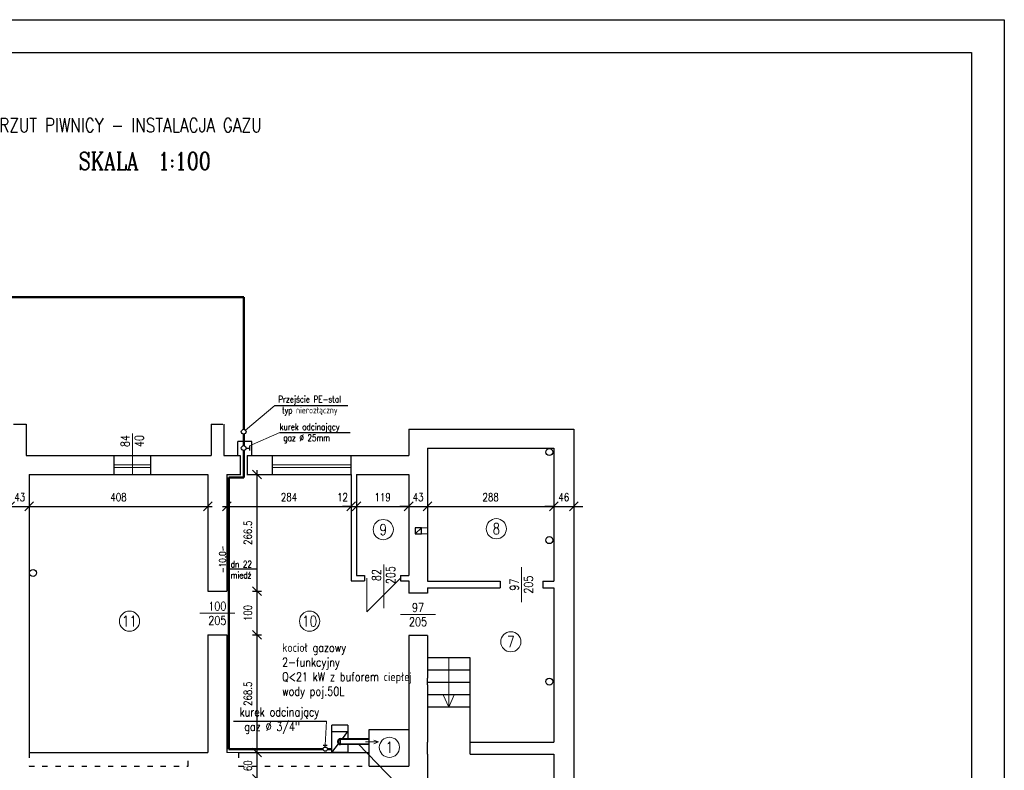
# Model space of a CAD drawing. Header units: centimetres. Extents: x 16800 to 40740, y -5708 to 2993.
# Tile 34 of 34: x 38494 to 40740, y -1695 to 19. Entities that reach past the tile are written whole.
import ezdxf
from ezdxf.enums import TextEntityAlignment as Align

# ---------------------------------------------------------------- set-up
doc = ezdxf.new("R2010")
doc.units = ezdxf.units.CM
doc.header["$MEASUREMENT"] = 0
doc.linetypes.add('ACAD_ISO03W100', pattern=[30, 12, -18])
doc.layers.get('defpoints').update_dxf_attribs({"color": 6})
for name, color, linetype, lineweight in [('linia pomocnicza', 7, 'Continuous', 18), ('linia widokowa', 8, 'Continuous', 25), ('opisy', 7, 'Continuous', 18), ('wymiary', 7, 'Continuous', 18)]:
    doc.layers.add(name, color=color, linetype=linetype, lineweight=lineweight)
doc.layers.add('TEXT', color=7, linetype='Continuous')
doc.styles.get("Standard").update_dxf_attribs({"font": 'romanc.shx', "width": 0.8})
doc.dimstyles.new('OLO', dxfattribs={"dimtxt": 18, "dimasz": 20, "dimexe": 10, "dimexo": 10, "dimgap": 12, "dimtad": 1, "dimdec": 1, "dimdsep": 46, "dimtxsty": 'Standard', "dimblk1": 'OBLIQUE', "dimblk2": 'OBLIQUE', "dimsah": 1, "dimcen": 2.5, "dimdle": 10, "dimclrd": 1, "dimclre": 1, "dimclrt": 1, "dimadec": 0, "dimazin": 0, "dimtfac": 1, "dimtdec": 1, "dimtix": 1, "dimtmove": 2, "dimatfit": 3, "dimldrblk": 'OBLIQUE', "dimfxl": 0, "dimtolj": 1, "dimarcsym": 0})

# ---------------------------------------------------------------- blocks, each defined once
blk = doc.blocks.new('_OBLIQUE')
at = {"color": 0, "linetype": 'ByBlock'}
blk.add_line((-0.5, -0.5), (0.5, 0.5), dxfattribs=at)
blk = doc.blocks.new('*D1985')
at = {"layer": 'defpoints', "color": 0}
for p in [(38472.3, -1092.4), (38515.3, -1092.4), (38515.3, -1092.4)]:
    blk.add_point(p, dxfattribs=at)
at = {"layer": 'wymiary', "color": 1, "lineweight": -2}
for p, q in [((38472.3, -1092.4), (38452.3, -1092.4)), ((38462.3, -1092.4), (38525.3, -1092.4)), ((38472.3, -1082.4), (38472.3, -1082.4)), ((38515.3, -1082.4), (38515.3, -1082.4)), ((38515.3, -1092.4), (38535.3, -1092.4))]:
    blk.add_line(p, q, dxfattribs=at)
at = {"layer": 'wymiary', "color": 1, "linetype": 'ByBlock', "lineweight": -2, "xscale": 20, "yscale": 20, "zscale": 20}
blk.add_blockref('_OBLIQUE', (38472.3, -1092.4), dxfattribs=at)
at = {"layer": 'wymiary', "color": 1, "linetype": 'ByBlock', "lineweight": -2, "xscale": 20, "yscale": 20, "zscale": 20, "rotation": 180}
blk.add_blockref('_OBLIQUE', (38515.3, -1092.4), dxfattribs=at)
at = {"layer": 'wymiary', "color": 1, "insert": (38493.8, -1071.4), "char_height": 18, "attachment_point": 5}
blk.add_mtext('\\A1;43', dxfattribs=at)
blk = doc.blocks.new('*D1986')
at = {"layer": 'defpoints', "color": 0}
for p in [(38515.3, -1092.4), (38923.3, -1092.4), (38923.3, -1092.4)]:
    blk.add_point(p, dxfattribs=at)
at = {"layer": 'wymiary', "color": 1, "lineweight": -2}
for p, q in [((38505.3, -1092.4), (38933.3, -1092.4)), ((38515.3, -1082.4), (38515.3, -1082.4)), ((38923.3, -1082.4), (38923.3, -1082.4))]:
    blk.add_line(p, q, dxfattribs=at)
at = {"layer": 'wymiary', "color": 1, "linetype": 'ByBlock', "lineweight": -2, "xscale": 20, "yscale": 20, "zscale": 20, "rotation": 180}
blk.add_blockref('_OBLIQUE', (38515.3, -1092.4), dxfattribs=at)
at = {"layer": 'wymiary', "color": 1, "linetype": 'ByBlock', "lineweight": -2, "xscale": 20, "yscale": 20, "zscale": 20}
blk.add_blockref('_OBLIQUE', (38923.3, -1092.4), dxfattribs=at)
at = {"layer": 'wymiary', "color": 1, "insert": (38719.3, -1071.4), "char_height": 18, "attachment_point": 5}
blk.add_mtext('\\A1;408', dxfattribs=at)
blk = doc.blocks.new('*D1988')
at = {"layer": 'defpoints', "color": 0}
for p in [(38966.3, -1092.4), (39250.3, -1092.4), (39250.3, -1092.4)]:
    blk.add_point(p, dxfattribs=at)
at = {"layer": 'wymiary', "color": 1, "lineweight": -2}
for p, q in [((38956.3, -1092.4), (39260.3, -1092.4)), ((38966.3, -1082.4), (38966.3, -1082.4)), ((39250.3, -1082.4), (39250.3, -1082.4))]:
    blk.add_line(p, q, dxfattribs=at)
at = {"layer": 'wymiary', "color": 1, "linetype": 'ByBlock', "lineweight": -2, "xscale": 20, "yscale": 20, "zscale": 20, "rotation": 180}
blk.add_blockref('_OBLIQUE', (38966.3, -1092.4), dxfattribs=at)
at = {"layer": 'wymiary', "color": 1, "linetype": 'ByBlock', "lineweight": -2, "xscale": 20, "yscale": 20, "zscale": 20}
blk.add_blockref('_OBLIQUE', (39250.3, -1092.4), dxfattribs=at)
at = {"layer": 'wymiary', "color": 1, "insert": (39108.3, -1071.4), "char_height": 18, "attachment_point": 5}
blk.add_mtext('\\A1;284', dxfattribs=at)
blk = doc.blocks.new('*D1989')
at = {"layer": 'defpoints', "color": 0}
for p in [(39250.3, -1092.4), (39262.3, -1092.4), (39262.3, -1092.4)]:
    blk.add_point(p, dxfattribs=at)
at = {"layer": 'wymiary', "color": 1, "lineweight": -2}
for p, q in [((39250.3, -1092.4), (39230.3, -1092.4)), ((39240.3, -1092.4), (39272.3, -1092.4)), ((39250.3, -1082.4), (39250.3, -1082.4)), ((39262.3, -1082.4), (39262.3, -1082.4)), ((39262.3, -1092.4), (39282.3, -1092.4))]:
    blk.add_line(p, q, dxfattribs=at)
at = {"layer": 'wymiary', "color": 1, "linetype": 'ByBlock', "lineweight": -2, "xscale": 20, "yscale": 20, "zscale": 20}
blk.add_blockref('_OBLIQUE', (39250.3, -1092.4), dxfattribs=at)
at = {"layer": 'wymiary', "color": 1, "linetype": 'ByBlock', "lineweight": -2, "xscale": 20, "yscale": 20, "zscale": 20, "rotation": 180}
blk.add_blockref('_OBLIQUE', (39262.3, -1092.4), dxfattribs=at)
at = {"layer": 'wymiary', "color": 1, "insert": (39230.3, -1071.4), "char_height": 18, "attachment_point": 5}
blk.add_mtext('\\A1;12', dxfattribs=at)
blk = doc.blocks.new('*D1990')
at = {"layer": 'defpoints', "color": 0}
for p in [(39262.3, -1092.4), (39381.3, -1092.4), (39381.3, -1092.4)]:
    blk.add_point(p, dxfattribs=at)
at = {"layer": 'wymiary', "color": 1, "lineweight": -2}
for p, q in [((39252.3, -1092.4), (39391.3, -1092.4)), ((39262.3, -1082.4), (39262.3, -1082.4)), ((39381.3, -1082.4), (39381.3, -1082.4))]:
    blk.add_line(p, q, dxfattribs=at)
at = {"layer": 'wymiary', "color": 1, "linetype": 'ByBlock', "lineweight": -2, "xscale": 20, "yscale": 20, "zscale": 20, "rotation": 180}
blk.add_blockref('_OBLIQUE', (39262.3, -1092.4), dxfattribs=at)
at = {"layer": 'wymiary', "color": 1, "linetype": 'ByBlock', "lineweight": -2, "xscale": 20, "yscale": 20, "zscale": 20}
blk.add_blockref('_OBLIQUE', (39381.3, -1092.4), dxfattribs=at)
at = {"layer": 'wymiary', "color": 1, "insert": (39321.8, -1071.4), "char_height": 18, "attachment_point": 5}
blk.add_mtext('\\A1;119', dxfattribs=at)
blk = doc.blocks.new('*D1991')
at = {"layer": 'defpoints', "color": 0}
for p in [(39381.3, -1092.4), (39424.3, -1092.4), (39424.3, -1092.4)]:
    blk.add_point(p, dxfattribs=at)
at = {"layer": 'wymiary', "color": 1, "lineweight": -2}
for p, q in [((39381.3, -1092.4), (39361.3, -1092.4)), ((39371.3, -1092.4), (39434.3, -1092.4)), ((39381.3, -1082.4), (39381.3, -1082.4)), ((39424.3, -1082.4), (39424.3, -1082.4)), ((39424.3, -1092.4), (39444.3, -1092.4))]:
    blk.add_line(p, q, dxfattribs=at)
at = {"layer": 'wymiary', "color": 1, "linetype": 'ByBlock', "lineweight": -2, "xscale": 20, "yscale": 20, "zscale": 20}
blk.add_blockref('_OBLIQUE', (39381.3, -1092.4), dxfattribs=at)
at = {"layer": 'wymiary', "color": 1, "linetype": 'ByBlock', "lineweight": -2, "xscale": 20, "yscale": 20, "zscale": 20, "rotation": 180}
blk.add_blockref('_OBLIQUE', (39424.3, -1092.4), dxfattribs=at)
at = {"layer": 'wymiary', "color": 1, "insert": (39402.8, -1071.4), "char_height": 18, "attachment_point": 5}
blk.add_mtext('\\A1;43', dxfattribs=at)
blk = doc.blocks.new('*D1992')
at = {"layer": 'defpoints', "color": 0}
for p in [(39424.3, -1092.4), (39712.3, -1092.4), (39712.3, -1092.4)]:
    blk.add_point(p, dxfattribs=at)
at = {"layer": 'wymiary', "color": 1, "lineweight": -2}
for p, q in [((39414.3, -1092.4), (39722.3, -1092.4)), ((39424.3, -1082.4), (39424.3, -1082.4)), ((39712.3, -1082.4), (39712.3, -1082.4))]:
    blk.add_line(p, q, dxfattribs=at)
at = {"layer": 'wymiary', "color": 1, "linetype": 'ByBlock', "lineweight": -2, "xscale": 20, "yscale": 20, "zscale": 20, "rotation": 180}
blk.add_blockref('_OBLIQUE', (39424.3, -1092.4), dxfattribs=at)
at = {"layer": 'wymiary', "color": 1, "linetype": 'ByBlock', "lineweight": -2, "xscale": 20, "yscale": 20, "zscale": 20}
blk.add_blockref('_OBLIQUE', (39712.3, -1092.4), dxfattribs=at)
at = {"layer": 'wymiary', "color": 1, "insert": (39568.3, -1071.4), "char_height": 18, "attachment_point": 5}
blk.add_mtext('\\A1;288', dxfattribs=at)
blk = doc.blocks.new('*D1993')
at = {"layer": 'defpoints', "color": 0}
for p in [(39712.3, -1092.4), (39758.3, -1092.4), (39758.3, -1092.4)]:
    blk.add_point(p, dxfattribs=at)
at = {"layer": 'wymiary', "color": 1, "lineweight": -2}
for p, q in [((39712.3, -1092.4), (39692.3, -1092.4)), ((39702.3, -1092.4), (39768.3, -1092.4)), ((39712.3, -1082.4), (39712.3, -1082.4)), ((39758.3, -1082.4), (39758.3, -1082.4)), ((39758.3, -1092.4), (39778.3, -1092.4))]:
    blk.add_line(p, q, dxfattribs=at)
at = {"layer": 'wymiary', "color": 1, "linetype": 'ByBlock', "lineweight": -2, "xscale": 20, "yscale": 20, "zscale": 20}
blk.add_blockref('_OBLIQUE', (39712.3, -1092.4), dxfattribs=at)
at = {"layer": 'wymiary', "color": 1, "linetype": 'ByBlock', "lineweight": -2, "xscale": 20, "yscale": 20, "zscale": 20, "rotation": 180}
blk.add_blockref('_OBLIQUE', (39758.3, -1092.4), dxfattribs=at)
at = {"layer": 'wymiary', "color": 1, "insert": (39735.3, -1071.4), "char_height": 18, "attachment_point": 5}
blk.add_mtext('\\A1;46', dxfattribs=at)
blk = doc.blocks.new('*D2022')
at = {"layer": 'defpoints', "color": 0}
for p in [(39035.3, -1654.4), (39035.3, -1654.4), (39035.3, -1714.4)]:
    blk.add_point(p, dxfattribs=at)
at = {"layer": 'wymiary', "color": 1, "lineweight": -2}
for p, q in [((39025.3, -1654.4), (39025.3, -1654.4)), ((39035.3, -1724.4), (39035.3, -1644.4)), ((39025.3, -1714.4), (39025.3, -1714.4))]:
    blk.add_line(p, q, dxfattribs=at)
at = {"layer": 'wymiary', "color": 1, "linetype": 'ByBlock', "lineweight": -2, "xscale": 20, "yscale": 20, "zscale": 20}
for p, rotation in [((39035.3, -1654.4), 90), ((39035.3, -1714.4), 270)]:
    blk.add_blockref('_OBLIQUE', p, dxfattribs=dict(at, rotation=rotation))
at = {"layer": 'wymiary', "color": 1, "insert": (39014.3, -1684.4), "char_height": 18, "attachment_point": 5, "rotation": 90}
blk.add_mtext('\\A1;60', dxfattribs=at)
blk = doc.blocks.new('*D2023')
at = {"layer": 'defpoints', "color": 0}
for p in [(38966.3, -1385.9), (39035.3, -1385.9), (39035.3, -1654.4)]:
    blk.add_point(p, dxfattribs=at)
at = {"layer": 'wymiary', "color": 1, "lineweight": -2}
for p, q in [((39025.3, -1385.9), (39045.3, -1385.9)), ((39035.3, -1664.4), (39035.3, -1375.9)), ((39025.3, -1654.4), (39025.3, -1654.4))]:
    blk.add_line(p, q, dxfattribs=at)
at = {"layer": 'wymiary', "color": 1, "linetype": 'ByBlock', "lineweight": -2, "xscale": 20, "yscale": 20, "zscale": 20}
for p, rotation in [((39035.3, -1385.9), 90), ((39035.3, -1654.4), 270)]:
    blk.add_blockref('_OBLIQUE', p, dxfattribs=dict(at, rotation=rotation))
at = {"layer": 'wymiary', "color": 1, "insert": (39014.3, -1520.2), "char_height": 18, "attachment_point": 5, "rotation": 90}
blk.add_mtext('\\A1;268.5', dxfattribs=at)
blk = doc.blocks.new('*D2024')
at = {"layer": 'defpoints', "color": 0}
for p in [(38966.3, -1285.9), (39035.3, -1285.9), (38966.3, -1385.9)]:
    blk.add_point(p, dxfattribs=at)
at = {"layer": 'wymiary', "color": 1, "lineweight": -2}
for p, q in [((39035.3, -1395.9), (39035.3, -1275.9)), ((39025.3, -1285.9), (39045.3, -1285.9)), ((39025.3, -1385.9), (39045.3, -1385.9))]:
    blk.add_line(p, q, dxfattribs=at)
at = {"layer": 'wymiary', "color": 1, "linetype": 'ByBlock', "lineweight": -2, "xscale": 20, "yscale": 20, "zscale": 20}
for p, rotation in [((39035.3, -1285.9), 90), ((39035.3, -1385.9), 270)]:
    blk.add_blockref('_OBLIQUE', p, dxfattribs=dict(at, rotation=rotation))
at = {"layer": 'wymiary', "color": 1, "insert": (39014.3, -1335.9), "char_height": 18, "attachment_point": 5, "rotation": 90}
blk.add_mtext('\\A1;100', dxfattribs=at)
blk = doc.blocks.new('*D2025')
at = {"layer": 'defpoints', "color": 0}
for p in [(39035.3, -1019.4), (39035.3, -1019.4), (38966.3, -1285.9)]:
    blk.add_point(p, dxfattribs=at)
at = {"layer": 'wymiary', "color": 1, "lineweight": -2}
for p, q in [((39035.3, -1295.9), (39035.3, -1009.4)), ((39045.3, -1019.4), (39045.3, -1019.4)), ((39025.3, -1285.9), (39045.3, -1285.9))]:
    blk.add_line(p, q, dxfattribs=at)
at = {"layer": 'wymiary', "color": 1, "linetype": 'ByBlock', "lineweight": -2, "xscale": 20, "yscale": 20, "zscale": 20}
for p, rotation in [((39035.3, -1019.4), 90), ((39035.3, -1285.9), 270)]:
    blk.add_blockref('_OBLIQUE', p, dxfattribs=dict(at, rotation=rotation))
at = {"layer": 'wymiary', "color": 1, "insert": (39014.3, -1152.7), "char_height": 18, "attachment_point": 5, "rotation": 90}
blk.add_mtext('\\A1;266.5', dxfattribs=at)

msp = doc.modelspace()

# ---------------------------------------------------------------- linework, layer by layer
at = {"color": 30, "lineweight": 50, "ltscale": 50}
for p, q in [((39005, -614.876), (37178.434, -614.876)), ((39005, -916.497), (39005, -614.876)), ((39004.927, -927.517), (39004.927, -953.792)), ((39005, -1026.235), (39005, -964.811)), ((38971.233, -1026.235), (38996.463, -1026.235)), ((38971.233, -1026.235), (38971.233, -1646.511)), ((38996.463, -1026.235), (39005, -1026.235)), ((38971.233, -1646.511), (39186.062, -1646.511)), ((39195.81, -1646.511), (39205.62, -1646.511))]:
    msp.add_line(p, q, dxfattribs=at)
at = {"linetype": 'ByBlock', "ltscale": 50}
for p, q in [((39076.2, -861.959), (39242.172, -861.959)), ((39087.58, -924.029), (39248.058, -924.029)), ((38991.273, -976.441), (38991.273, -944.533)), ((39018.211, -953.984), (39018.211, -964.62)), ((39023.483, -976.441), (39023.483, -944.533)), ((39034.224, -1235.813), (38972.099, -1235.813)), ((39186.285, -1637.29), (39195.588, -1637.29)), ((39190.936, -1641.75), (39190.936, -1637.29)), ((39291.308, -1622.811), (39225.766, -1622.811)), ((39291.308, -1635.827), (39225.766, -1635.827))]:
    msp.add_line(p, q, dxfattribs=at)
at = {"color": 0, "linetype": 'ByBlock', "ltscale": 50}
for p, q in [((39023.483, -944.533), (38991.273, -944.533)), ((39010.436, -959.302), (39018.211, -959.302)), ((39225.766, -1635.827), (39225.766, -1622.811))]:
    msp.add_line(p, q, dxfattribs=at)
at = {"color": 0, "lineweight": 30, "ltscale": 50}
for p, q in [((38996.824, -976.175), (38996.824, -1021.175)), ((39012.824, -976.175), (39012.824, -1021.175))]:
    msp.add_line(p, q, dxfattribs=at)
at = {"color": 1, "linetype": 'ByBlock', "lineweight": 30, "ltscale": 50}
for p, q in [((39242.832, -1592.098), (39205.62, -1592.098)), ((39205.62, -1606.117), (39205.62, -1592.098)), ((39242.832, -1592.098), (39242.832, -1606.117)), ((39205.62, -1606.117), (39230.504, -1606.117)), ((39205.62, -1644.218), (39205.62, -1606.117)), ((39229.977, -1622.811), (39242.832, -1606.117)), ((39230.504, -1606.117), (39242.832, -1606.117)), ((39230.802, -1606.117), (39242.832, -1606.117)), ((39242.832, -1606.117), (39242.832, -1622.811)), ((39205.62, -1654.441), (39221.205, -1634.202)), ((39221.205, -1634.202), (39221.671, -1633.597)), ((39242.832, -1635.827), (39242.832, -1642.921)), ((39205.62, -1654.441), (39205.62, -1644.218)), ((39232.133, -1654.441), (39205.62, -1654.441)), ((39242.832, -1654.441), (39232.133, -1654.441)), ((39242.832, -1642.921), (39242.832, -1654.441))]:
    msp.add_line(p, q, dxfattribs=at)
at = {"linetype": 'ByBlock', "lineweight": 15, "ltscale": 50}
msp.add_line((39225.766, -1624.395), (39291.308, -1624.395), dxfattribs=at)
at = {"linetype": 'ByBlock', "lineweight": 18, "ltscale": 50}
msp.add_line((39225.766, -1634.395), (39291.308, -1634.395), dxfattribs=at)
at = {"color": 0, "ltscale": 50}
for centre, radius in [((39004.955, -922.007), 5.51), ((39004.927, -959.302), 5.51), ((39190.936, -1646.626), 4.875)]:
    msp.add_circle(centre, radius, dxfattribs=at)
at = {"linetype": 'ByBlock', "lineweight": 50, "ltscale": 50}
msp.add_arc((39226.655, -1629.319), 6.569, 97.784928, 262.215072, dxfattribs=at)
at = {"layer": 'defpoints'}
for p, q in [((36540.308, 18.559), (40740.308, 18.559)), ((36540.308, 18.559), (40740.308, 18.559)), ((40740.308, 18.559), (40740.308, -2951.441)), ((36615.308, -56.441), (40665.308, -56.441)), ((40665.308, -56.441), (40665.308, -2876.441))]:
    msp.add_line(p, q, dxfattribs=at)
at = {"layer": 'linia pomocnicza'}
for p, q in [((38751.308, -1019.441), (38751.308, -926.441)), ((38709.308, -997.941), (38793.308, -997.941)), ((38709.308, -1003.941), (38793.308, -1003.941)), ((39070.308, -997.941), (39250.308, -997.941)), ((39070.308, -1003.941), (39250.308, -1003.941)), ((39410.308, -1141.441), (39424.308, -1141.441)), ((39410.308, -1155.441), (39424.308, -1155.441)), ((39324.308, -1324.941), (39324.308, -1224.941)), ((39638.808, -1310.941), (39638.808, -1230.941)), ((39362.808, -1256.441), (39285.808, -1333.441)), ((39285.808, -1333.441), (39285.808, -1256.441)), ((38904.808, -1335.941), (38984.808, -1335.941)), ((39362.808, -1338.941), (39442.808, -1338.941)), ((39472.808, -1438.441), (39472.808, -1550.441)), ((39472.808, -1550.441), (39460.308, -1522.441)), ((39472.808, -1550.441), (39485.308, -1522.441)), ((39312.761, -1630.12), (39282.761, -1630.12)), ((39312.761, -1630.12), (39301.761, -1626.12)), ((39312.761, -1630.12), (39301.761, -1634.12)), ((38993.308, -1654.441), (38966.308, -1654.441))]:
    msp.add_line(p, q, dxfattribs=at)
for centre in [(39323.308, -1145.441), (39581.308, -1143.441), (38744.308, -1354.441), (39155.308, -1354.441), (39614.308, -1401.441), (39337.308, -1642.441)]:
    msp.add_circle(centre, 23, dxfattribs=at)
at = {"layer": 'linia widokowa'}
for p, q in [((38479.308, -904.441), (38508.308, -904.441)), ((38508.308, -904.441), (38508.308, -976.441)), ((38930.308, -904.441), (38930.308, -976.441)), ((38930.308, -904.441), (38957.308, -904.441)), ((38959.308, -904.441), (38959.308, -976.441)), ((39381.308, -916.441), (39381.308, -976.441)), ((39381.308, -916.441), (39758.308, -916.441)), ((39758.308, -916.441), (39758.308, -2190.441)), ((39424.308, -959.441), (39424.308, -1263.441)), ((39424.308, -959.441), (39712.308, -959.441)), ((39712.308, -959.441), (39712.308, -1263.441)), ((38508.308, -976.441), (38930.308, -976.441)), ((38709.308, -1019.441), (38709.308, -976.441)), ((38793.308, -1019.441), (38793.308, -976.441)), ((38959.308, -976.441), (38996.824, -976.441)), ((39012.824, -976.441), (39381.308, -976.441)), ((39070.308, -1019.441), (39070.308, -976.441)), ((39250.308, -1019.441), (39250.308, -976.441)), ((38515.308, -1019.441), (38923.308, -1019.441)), ((38515.308, -1019.441), (38515.308, -1654.441)), ((38923.308, -1019.441), (38923.308, -1285.941)), ((38966.308, -1019.441), (38996.824, -1019.441)), ((38966.308, -1019.441), (38966.308, -1285.941)), ((39012.824, -1019.441), (39250.308, -1019.441)), ((39250.308, -1019.441), (39250.308, -1262.441)), ((39262.308, -1019.441), (39381.308, -1019.441)), ((39262.308, -1019.441), (39262.308, -1250.441)), ((39381.308, -1019.441), (39381.308, -1250.441)), ((39396.308, -1155.441), (39410.308, -1141.441)), ((39262.308, -1250.441), (39280.808, -1250.441)), ((39280.808, -1250.441), (39280.808, -1262.441)), ((39362.808, -1250.441), (39381.308, -1250.441)), ((39362.808, -1250.441), (39362.808, -1262.441)), ((39250.308, -1262.441), (39280.808, -1262.441)), ((39362.808, -1262.441), (39381.308, -1262.441)), ((39381.308, -1262.441), (39381.308, -1290.441)), ((39424.308, -1263.441), (39590.308, -1263.441)), ((39424.308, -1278.441), (39424.308, -1290.441)), ((39424.308, -1278.441), (39590.308, -1278.441)), ((39590.308, -1263.441), (39590.308, -1278.441)), ((39687.308, -1263.441), (39687.308, -1278.441)), ((39687.308, -1263.441), (39712.308, -1263.441)), ((39687.308, -1278.441), (39712.308, -1278.441)), ((39712.308, -1278.441), (39712.308, -1630.441)), ((38923.308, -1285.941), (38966.308, -1285.941)), ((39424.308, -1290.441), (39381.308, -1290.441)), ((38923.308, -1385.941), (38923.308, -1654.441)), ((38923.308, -1385.941), (38966.308, -1385.941)), ((38966.308, -1385.941), (38966.308, -1654.441)), ((39381.308, -1387.441), (39381.308, -1685.441)), ((39424.308, -1387.441), (39381.308, -1387.441)), ((39424.308, -1387.441), (39424.308, -1484.441)), ((39521.308, -1438.441), (39424.308, -1438.441)), ((39521.308, -1630.441), (39521.308, -1438.441)), ((39521.308, -1466.441), (39424.308, -1466.441)), ((39424.308, -1499.441), (39424.308, -1484.441)), ((39521.308, -1494.441), (39424.308, -1494.441)), ((39424.308, -1499.441), (39424.308, -1630.441)), ((39521.308, -1522.441), (39424.308, -1522.441)), ((39521.308, -1550.441), (39424.308, -1550.441)), ((39291.308, -1685.441), (39291.308, -1601.441)), ((39291.308, -1601.441), (39381.308, -1601.441)), ((39424.308, -1658.441), (39424.308, -1630.441)), ((39521.308, -1630.441), (39712.308, -1630.441)), ((39521.308, -1658.441), (39521.308, -1630.441)), ((38515.308, -1654.441), (38923.308, -1654.441)), ((38993.308, -1654.441), (39291.308, -1654.441)), ((39424.308, -1658.441), (39424.308, -1714.441)), ((39521.308, -1658.441), (39712.308, -1658.441)), ((39712.308, -1658.441), (39712.308, -2147.441)), ((39291.308, -1685.441), (39381.308, -1685.441))]:
    msp.add_line(p, q, dxfattribs=at)
at = {"layer": 'linia widokowa', "linetype": 'ACAD_ISO03W100'}
for p, q in [((38515.308, -1654.441), (38515.308, -1685.441)), ((38878.308, -1685.441), (38878.308, -1654.441)), ((38993.308, -1654.441), (38993.308, -1685.441)), ((38515.308, -1685.441), (38878.308, -1685.441)), ((38993.308, -1685.441), (39291.308, -1685.441))]:
    msp.add_line(p, q, dxfattribs=at)
at = {"layer": 'linia widokowa'}
msp.add_lwpolyline([(39410.308, -1148.441), (39410.308, -1141.441), (39396.308, -1141.441), (39396.308, -1155.441), (39410.308, -1155.441), (39410.308, -1148.441)], dxfattribs=at)
for centre in [(39702.308, -968.441), (39702.308, -1169.441), (38524.308, -1244.441), (39702.308, -1492.442)]:
    msp.add_circle(centre, 8, dxfattribs=at)
at = {"layer": 'TEXT', "color": 0, "linetype": 'ByBlock', "ltscale": 50}
for p, q in [((38981.678, -1582.426), (39193.91, -1582.426)), ((39265.916, -1634.395), (39391.215, -1763.824))]:
    msp.add_line(p, q, dxfattribs=at)
at = {"layer": 'wymiary', "color": 0, "linetype": 'ByBlock', "ltscale": 50}
for p, q in [((39009.168, -918.456), (39076.2, -861.959)), ((39087.58, -924.029), (39018.211, -953.984)), ((39193.91, -1582.426), (39190.936, -1637.29))]:
    msp.add_line(p, q, dxfattribs=at)

# ---------------------------------------------------------------- texts
at = {"linetype": 'ByBlock', "ltscale": 50, "attachment_point": 1}
for s, insert, char_height in [('Przejście PE-stal\\P typ nierozłączny', (39083.82, -840.301), 15), ('kurek odcinający\\P gaz %%C 25mm', (39087.163, -903.324), 15), ('kurek odcinający\\P gaz %%C 3/4"', (38995.308, -1551.841), 20)]:
    msp.add_mtext_dynamic_manual_height_columns(s, width=809.60017, gutter_width=1, heights=[0], dxfattribs=dict(at, insert=insert, char_height=char_height))
at = {"linetype": 'ACAD_ISO03W100', "ltscale": 50, "insert": (38949.323, -1244.664), "char_height": 15, "attachment_point": 1, "rotation": 90.237034}
msp.add_mtext_dynamic_manual_height_columns('-10,0-', width=156.34464, gutter_width=1, heights=[0], dxfattribs=at)
at = {"linetype": 'ACAD_ISO03W100', "ltscale": 50, "insert": (38975.293, -1216.895), "char_height": 15, "attachment_point": 1}
msp.add_mtext_dynamic_manual_height_columns('dn 22\\Pmiedź', width=156.34464, gutter_width=1, heights=[0], dxfattribs=at)
at = {"color": 1, "ltscale": 50, "insert": (39092.538, -1404.686), "char_height": 20, "attachment_point": 1}
msp.add_mtext_dynamic_manual_height_columns('\\pxsm1;kocioł gazowy\\P2-funkcyjny\\PQ<21 kW z buforem ciepłej wody poj.50L', width=336.05549, gutter_width=1, heights=[0], dxfattribs=at)
at = {"layer": 'linia pomocnicza', "width": 0.8}
for s, p in [('84', (38734.308, -943.441)), ('40', (38766.689, -943.441)), ('205', (39340.189, -1249.441)), ('82', (39307.808, -1249.441)), ('205', (39654.689, -1270.941)), ('97', (39622.308, -1270.941))]:
    msp.add_text(s, height=20, rotation=90, dxfattribs=at).set_placement(p, align=Align.MIDDLE)
for s, height, p in [('9', 25, (39323.308, -1145.441)), ('8', 25, (39581.308, -1143.441)), ('100', 20, (38944.808, -1320.441)), ('97', 20, (39402.808, -1323.441)), ('11', 25, (38744.308, -1354.441)), ('205', 20, (38944.808, -1352.822)), ('10', 25, (39155.308, -1354.441)), ('205', 20, (39402.808, -1355.822)), ('7', 25, (39614.308, -1401.441)), ('1', 25, (39337.308, -1642.441))]:
    msp.add_text(s, height=height, dxfattribs=at).set_placement(p, align=Align.MIDDLE)
at = {"layer": 'linia widokowa', "width": 0.8}
msp.add_text('SKALA  1:100', height=40, dxfattribs=at).set_placement((38778.982, -304.092), align=Align.MIDDLE)
at = {"layer": 'opisy', "color": 0, "lineweight": 30, "width": 0.8}
msp.add_text('RZUT PIWNICY - INSTALACJA GAZU', height=32, dxfattribs=at).set_placement((38446.939, -238.394))

# ---------------------------------------------------------------- dimensions: what is measured, and where the dimension line sits
at = {"layer": 'wymiary'}
for base, p1, p2, picture, middle in [((39035.308, -1019.441), (38966.308, -1285.941), (39035.308, -1019.441), '*D2025', (39014.308, -1152.691)), ((39035.308, -1285.941), (38966.308, -1385.941), (38966.308, -1285.941), '*D2024', (39014.308, -1335.941)), ((39035.308, -1385.941), (39035.308, -1654.441), (38966.308, -1385.941), '*D2023', (39014.308, -1520.191)), ((39035.308, -1654.441), (39035.308, -1714.441), (39035.308, -1654.441), '*D2022', (39014.308, -1684.441))]:
    dim = msp.add_linear_dim(base=base, p1=p1, p2=p2, angle=90, dimstyle='OLO', dxfattribs=at)
    dim.commit()
    dim.dimension.update_dxf_attribs({"geometry": picture, "text_midpoint": middle})
for base, p1, p2, picture, middle in [((38515.308, -1092.441), (38472.308, -1092.441), (38515.308, -1092.441), '*D1985', (38493.808, -1071.441)), ((38923.308, -1092.441), (38515.308, -1092.441), (38923.308, -1092.441), '*D1986', (38719.308, -1071.441)), ((39250.308, -1092.441), (38966.308, -1092.441), (39250.308, -1092.441), '*D1988', (39108.308, -1071.441)), ((39381.308, -1092.441), (39262.308, -1092.441), (39381.308, -1092.441), '*D1990', (39321.808, -1071.441)), ((39424.308, -1092.441), (39381.308, -1092.441), (39424.308, -1092.441), '*D1991', (39402.808, -1071.441)), ((39712.308, -1092.441), (39424.308, -1092.441), (39712.308, -1092.441), '*D1992', (39568.308, -1071.441)), ((39758.308, -1092.441), (39712.308, -1092.441), (39758.308, -1092.441), '*D1993', (39735.308, -1071.441))]:
    dim = msp.add_linear_dim(base=base, p1=p1, p2=p2, dimstyle='OLO', dxfattribs=at)
    dim.commit()
    dim.dimension.update_dxf_attribs({"geometry": picture, "text_midpoint": middle})
dim = msp.add_linear_dim(base=(39262.308, -1092.441), p1=(39250.308, -1092.441), p2=(39262.308, -1092.441), dimstyle='OLO', dxfattribs=at)
dim.commit()
dim.dimension.update_dxf_attribs({"geometry": '*D1989', "text_midpoint": (39230.308, -1071.441), "dimtype": 160})

doc.saveas('drawing.dxf')
